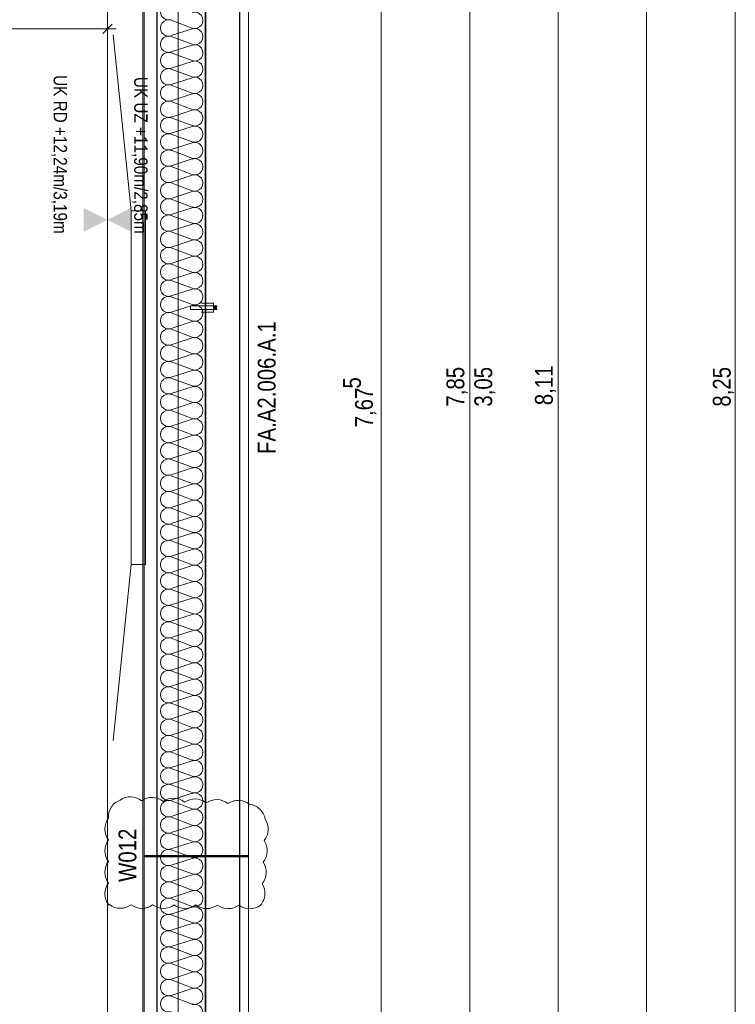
# Model space of a CAD drawing. Extents: x -634 to 300, y 62 to 1102.
# Tile 110 of 125: x -6 to 75, y 614 to 725. Entities that reach past the tile are written whole.
import ezdxf
from ezdxf.lldxf.tags import DXFTag

# ---------------------------------------------------------------- set-up
doc = ezdxf.new("R2010")
doc.units = 0
doc.layers.get('0').update_dxf_attribs({"lineweight": 13})
for name, color, linetype, lineweight, true_color in [('30 -33 Aussenwände- 7 Fassade_ Elemente', 7, 'Continuous', 9, 0x00aacc), ('30 -35 Decken- 1 Konstruktion-Träger- Stahlbeton', 7, 'Continuous', 13, 0x33aa00), ('30 -36 Dächer- 3 Dachbeläge', 7, 'Continuous', 15, 0x9999ff), ('30 -36 Dächer- 4 Dachbekleidungen', 7, 'Continuous', 9, 0xccccff), ('60- 61 allgemeine Ausstattung- 1 Möbel', 9, 'Continuous', 9, 0x808080), ('70 -72 Beschriftung- 1 Beschriftung allgemein', 7, 'Continuous', 9, 0xff6633), ('70 -76 Bemaßung- 2 Allgemein', 9, 'Continuous', 5, 0x808080), ('70 -77 Revision- 2 Wolken', 7, 'Continuous', 18, 0x944cff)]:
    doc.layers.add(name, color=color, linetype=linetype, lineweight=lineweight, true_color=true_color)
doc.layers.add('70 -71 Achsen- 1 Gebäudeachsen', color=7, linetype='STRICHPUNKT2-A06CPW00L0', lineweight=18)
doc.layers.add('70 -75 Raumstempel- 3 Wandstempel', color=7, linetype='Continuous', lineweight=50)
doc.styles.get("Standard").update_dxf_attribs({"font": 'ARIALN.TTF'})
tags = doc.linetypes.add('grob-A06CPVZVL0', pattern=[14, 3, -8, 3]).pattern_tags.tags
tags[8:9] = [DXFTag(74, 4), DXFTag(75, 0), DXFTag(340, '0'), DXFTag(46, 0.0), DXFTag(50, 0.0), DXFTag(44, 0.0), DXFTag(45, 0.0)]
tags[6:7] = [DXFTag(74, 4), DXFTag(75, 0), DXFTag(340, '0'), DXFTag(46, 0.0), DXFTag(50, 0.0), DXFTag(44, 0.0), DXFTag(45, 0.0)]
tags[4:5] = [DXFTag(74, 4), DXFTag(75, 0), DXFTag(340, '0'), DXFTag(46, 0.0), DXFTag(50, 0.0), DXFTag(44, 0.0), DXFTag(45, 0.0)]
tags = doc.linetypes.add('STRICHPUNKT2-A06CPW00L0', pattern=[12.7, 6.35, -3.175, 0, -3.175]).pattern_tags.tags
tags[10:11] = [DXFTag(74, 4), DXFTag(75, 0), DXFTag(340, '0'), DXFTag(46, 0.0), DXFTag(50, 0.0), DXFTag(44, 0.0), DXFTag(45, 0.0)]
tags[8:9] = [DXFTag(74, 4), DXFTag(75, 0), DXFTag(340, '0'), DXFTag(46, 0.0), DXFTag(50, 0.0), DXFTag(44, 0.0), DXFTag(45, 0.0)]
tags[6:7] = [DXFTag(74, 4), DXFTag(75, 0), DXFTag(340, '0'), DXFTag(46, 0.0), DXFTag(50, 0.0), DXFTag(44, 0.0), DXFTag(45, 0.0)]
tags[4:5] = [DXFTag(74, 4), DXFTag(75, 0), DXFTag(340, '0'), DXFTag(46, 0.0), DXFTag(50, 0.0), DXFTag(44, 0.0), DXFTag(45, 0.0)]

# ---------------------------------------------------------------- blocks, each defined once
blk = doc.blocks.new('Referenz-A06CPW02L0')
at = {"layer": '30 -33 Aussenwände- 7 Fassade_ Elemente', "color": 0, "linetype": 'Continuous', "lineweight": 25, "ltscale": 0.25}
for p, q in [((15.07, 765.88), (15.07, 600.88)), ((9.61, 605.38), (9.61, 761.38)), ((15.07, 605.88), (15.07, 760.88)), ((18.91, 760.88), (18.91, 605.88))]:
    blk.add_line(p, q, dxfattribs=at)
at = {"layer": '30 -33 Aussenwände- 7 Fassade_ Elemente', "color": 0, "linetype": 'Continuous', "ltscale": 0.13}
for p, q in [((19.91, 602.28), (19.91, 764.48)), ((8.11, 761.38), (8.11, 605.38)), ((11.17, 724.91), (13.57, 724.03)), ((13.57, 723.94), (11.17, 723.17)), ((11.17, 723.08), (13.57, 722.19)), ((13.57, 722.1), (11.17, 721.33)), ((11.17, 721.24), (13.57, 720.35)), ((13.57, 720.26), (11.17, 719.49)), ((11.17, 719.4), (13.57, 718.51)), ((13.57, 718.42), (11.17, 717.65)), ((11.17, 717.56), (13.57, 716.67)), ((13.57, 716.58), (11.17, 715.81)), ((11.17, 715.72), (13.57, 714.83)), ((13.57, 714.74), (11.17, 713.97)), ((11.17, 713.88), (13.57, 713)), ((13.57, 712.91), (11.17, 712.13)), ((11.17, 712.04), (13.57, 711.16)), ((13.57, 711.07), (11.17, 710.3)), ((11.17, 710.21), (13.57, 709.32)), ((13.57, 709.23), (11.17, 708.46)), ((11.17, 708.37), (13.57, 707.48)), ((13.57, 707.39), (11.17, 706.62)), ((11.17, 706.53), (13.57, 705.64)), ((13.57, 705.55), (11.17, 704.78)), ((11.17, 704.69), (13.57, 703.8)), ((13.57, 703.71), (11.17, 702.94)), ((11.17, 702.85), (13.57, 701.96)), ((13.57, 701.87), (11.17, 701.1)), ((11.17, 701.01), (13.57, 700.13)), ((13.57, 700.04), (11.17, 699.26)), ((11.17, 699.17), (13.57, 698.29)), ((13.57, 698.2), (11.17, 697.43)), ((11.17, 697.34), (13.57, 696.45)), ((13.57, 696.36), (11.17, 695.59)), ((11.17, 695.5), (13.57, 694.61)), ((13.57, 694.52), (11.17, 693.75)), ((11.17, 693.66), (13.57, 692.77)), ((13.57, 692.68), (11.17, 691.91)), ((11.17, 691.82), (13.57, 690.93)), ((13.57, 690.84), (11.17, 690.07)), ((11.17, 689.98), (13.57, 689.09)), ((13.57, 689), (11.17, 688.23)), ((11.17, 688.14), (13.57, 687.26)), ((13.57, 687.17), (11.17, 686.39)), ((11.17, 686.3), (13.57, 685.42)), ((13.57, 685.33), (11.17, 684.56)), ((11.17, 684.47), (13.57, 683.58)), ((13.57, 683.49), (11.17, 682.72)), ((11.17, 682.63), (13.57, 681.74)), ((13.57, 681.65), (11.17, 680.88)), ((11.17, 680.79), (13.57, 679.9)), ((13.57, 679.81), (11.17, 679.04)), ((11.17, 678.95), (13.57, 678.06)), ((13.57, 677.97), (11.17, 677.2)), ((11.17, 677.11), (13.57, 676.22)), ((13.57, 676.13), (11.17, 675.36)), ((11.17, 675.27), (13.57, 674.39)), ((13.57, 674.3), (11.17, 673.52)), ((11.17, 673.43), (13.57, 672.55)), ((13.57, 672.46), (11.17, 671.69)), ((11.17, 671.6), (13.57, 670.71)), ((13.57, 670.62), (11.17, 669.85)), ((11.17, 669.76), (13.57, 668.87)), ((13.57, 668.78), (11.17, 668.01)), ((11.17, 667.92), (13.57, 667.03)), ((13.57, 666.94), (11.17, 666.17)), ((11.17, 666.08), (13.57, 665.19)), ((13.57, 665.1), (11.17, 664.33)), ((11.17, 664.24), (13.57, 663.35)), ((13.57, 663.26), (11.17, 662.49)), ((11.17, 662.4), (13.57, 661.52)), ((13.57, 661.43), (11.17, 660.66)), ((11.17, 660.57), (13.57, 659.68)), ((13.57, 659.59), (11.17, 658.82)), ((11.17, 658.73), (13.57, 657.84)), ((13.57, 657.75), (11.17, 656.98)), ((11.17, 656.89), (13.57, 656)), ((13.57, 655.91), (11.17, 655.14)), ((11.17, 655.05), (13.57, 654.16)), ((13.57, 654.07), (11.17, 653.3)), ((11.17, 653.21), (13.57, 652.32)), ((13.57, 652.23), (11.17, 651.46)), ((11.17, 651.37), (13.57, 650.49)), ((13.57, 650.4), (11.17, 649.62)), ((11.17, 649.53), (13.57, 648.65)), ((13.57, 648.56), (11.17, 647.79)), ((11.17, 647.7), (13.57, 646.81)), ((13.57, 646.72), (11.17, 645.95)), ((11.17, 645.86), (13.57, 644.97)), ((13.57, 644.88), (11.17, 644.11)), ((11.17, 644.02), (13.57, 643.13)), ((13.57, 643.04), (11.17, 642.27)), ((11.17, 642.18), (13.57, 641.29)), ((13.57, 641.2), (11.17, 640.43)), ((11.17, 640.34), (13.57, 639.45)), ((13.57, 639.36), (11.17, 638.59)), ((11.17, 638.5), (13.57, 637.62)), ((13.57, 637.53), (11.17, 636.75)), ((11.17, 636.66), (13.57, 635.78)), ((13.57, 635.69), (11.17, 634.92)), ((11.17, 634.83), (13.57, 633.94)), ((13.57, 633.85), (11.17, 633.08)), ((11.17, 632.99), (13.57, 632.1)), ((13.57, 632.01), (11.17, 631.24)), ((11.17, 631.15), (13.57, 630.26)), ((13.57, 630.17), (11.17, 629.4)), ((11.17, 629.31), (13.57, 628.42)), ((13.57, 628.33), (11.17, 627.56)), ((11.17, 627.47), (13.57, 626.58)), ((13.57, 626.49), (11.17, 625.72)), ((11.17, 625.63), (13.57, 624.75)), ((13.57, 624.66), (11.17, 623.88)), ((11.17, 623.79), (13.57, 622.91)), ((13.57, 622.82), (11.17, 622.05)), ((11.17, 621.96), (13.57, 621.07)), ((13.57, 620.98), (11.17, 620.21)), ((11.17, 620.12), (13.57, 619.23)), ((13.57, 619.14), (11.17, 618.37)), ((11.17, 618.28), (13.57, 617.39)), ((13.57, 617.3), (11.17, 616.53)), ((11.17, 616.44), (13.57, 615.55)), ((13.57, 615.46), (11.17, 614.69)), ((11.17, 614.6), (13.57, 613.71))]:
    blk.add_line(p, q, dxfattribs=at)
for centre, major_axis, end_param in [((10.88, 725.88), (0.282, 0.874), 3.765224), ((13.85, 724.9), (-0.282, -0.874), 3.764652), ((10.88, 724.04), (0.282, 0.874), 3.765224), ((13.85, 723.06), (-0.282, -0.874), 3.764652), ((10.88, 722.2), (0.282, 0.874), 3.765224), ((10.88, 720.36), (0.282, 0.874), 3.765224), ((13.85, 721.22), (-0.282, -0.874), 3.764652), ((13.85, 719.39), (-0.282, -0.874), 3.764652), ((10.88, 718.52), (0.282, 0.874), 3.765224), ((13.85, 717.55), (-0.282, -0.874), 3.764652), ((10.88, 716.69), (0.282, 0.874), 3.765224), ((10.88, 714.85), (0.282, 0.874), 3.765224), ((13.85, 715.71), (-0.282, -0.874), 3.764652), ((13.85, 713.87), (-0.282, -0.874), 3.764652), ((10.88, 713.01), (0.282, 0.874), 3.765224), ((13.85, 712.03), (-0.282, -0.874), 3.764652), ((10.88, 711.17), (0.282, 0.874), 3.765224), ((13.85, 710.19), (-0.282, -0.874), 3.764652), ((10.88, 709.33), (0.282, 0.874), 3.765224), ((13.85, 708.35), (-0.282, -0.874), 3.764652), ((10.88, 707.49), (0.282, 0.874), 3.765224), ((13.85, 706.52), (-0.282, -0.874), 3.764652), ((10.88, 705.65), (0.282, 0.874), 3.765224), ((13.85, 704.68), (-0.282, -0.874), 3.764652), ((10.88, 703.82), (0.282, 0.874), 3.765224), ((13.85, 702.84), (-0.282, -0.874), 3.764652), ((10.88, 701.98), (0.282, 0.874), 3.765224), ((13.85, 701), (-0.282, -0.874), 3.764652), ((10.88, 700.14), (0.282, 0.874), 3.765224), ((13.85, 699.16), (-0.282, -0.874), 3.764652), ((10.88, 698.3), (0.282, 0.874), 3.765224), ((13.85, 697.32), (-0.282, -0.874), 3.764652), ((10.88, 696.46), (0.282, 0.874), 3.765224), ((10.88, 694.62), (0.282, 0.874), 3.765224), ((13.85, 695.48), (-0.282, -0.874), 3.764652), ((13.85, 693.65), (-0.282, -0.874), 3.764652), ((10.88, 692.78), (0.282, 0.874), 3.765224), ((13.85, 691.81), (-0.282, -0.874), 3.764652), ((10.88, 690.95), (0.282, 0.874), 3.765224), ((10.88, 689.11), (0.282, 0.874), 3.765224), ((13.85, 689.97), (-0.282, -0.874), 3.764652), ((13.85, 688.13), (-0.282, -0.874), 3.764652), ((10.88, 687.27), (0.282, 0.874), 3.765224), ((13.85, 686.29), (-0.282, -0.874), 3.764652), ((10.88, 685.43), (0.282, 0.874), 3.765224), ((10.88, 683.59), (0.282, 0.874), 3.765224), ((13.85, 684.45), (-0.282, -0.874), 3.764652), ((13.85, 682.61), (-0.282, -0.874), 3.764652), ((10.88, 681.75), (0.282, 0.874), 3.765224), ((13.85, 680.78), (-0.282, -0.874), 3.764652), ((10.88, 679.91), (0.282, 0.874), 3.765224), ((10.88, 678.08), (0.282, 0.874), 3.765224), ((13.85, 678.94), (-0.282, -0.874), 3.764652), ((13.85, 677.1), (-0.282, -0.874), 3.764652), ((10.88, 676.24), (0.282, 0.874), 3.765224), ((13.85, 675.26), (-0.282, -0.874), 3.764652), ((10.88, 674.4), (0.282, 0.874), 3.765224), ((10.88, 672.56), (0.282, 0.874), 3.765224), ((13.85, 673.42), (-0.282, -0.874), 3.764652), ((13.85, 671.58), (-0.282, -0.874), 3.764652), ((10.88, 670.72), (0.282, 0.874), 3.765224), ((13.85, 669.74), (-0.282, -0.874), 3.764652), ((10.88, 668.88), (0.282, 0.874), 3.765224), ((13.85, 667.91), (-0.282, -0.874), 3.764652), ((10.88, 667.04), (0.282, 0.874), 3.765224), ((13.85, 666.07), (-0.282, -0.874), 3.764652), ((10.88, 665.21), (0.282, 0.874), 3.765224), ((13.85, 664.23), (-0.282, -0.874), 3.764652), ((10.88, 663.37), (0.282, 0.874), 3.765224), ((13.85, 662.39), (-0.282, -0.874), 3.764652), ((10.88, 661.53), (0.282, 0.874), 3.765224), ((13.85, 660.55), (-0.282, -0.874), 3.764652), ((10.88, 659.69), (0.282, 0.874), 3.765224), ((13.85, 658.71), (-0.282, -0.874), 3.764652), ((10.88, 657.85), (0.282, 0.874), 3.765224), ((13.85, 656.88), (-0.282, -0.874), 3.764652), ((10.88, 656.01), (0.282, 0.874), 3.765224), ((13.85, 655.04), (-0.282, -0.874), 3.764652), ((10.88, 654.18), (0.282, 0.874), 3.765224), ((10.88, 652.34), (0.282, 0.874), 3.765224), ((13.85, 653.2), (-0.282, -0.874), 3.764652), ((13.85, 651.36), (-0.282, -0.874), 3.764652), ((10.88, 650.5), (0.282, 0.874), 3.765224), ((13.85, 649.52), (-0.282, -0.874), 3.764652), ((10.88, 648.66), (0.282, 0.874), 3.765224), ((10.88, 646.82), (0.282, 0.874), 3.765224), ((13.85, 647.68), (-0.282, -0.874), 3.764652), ((13.85, 645.84), (-0.282, -0.874), 3.764652), ((10.88, 644.98), (0.282, 0.874), 3.765224), ((13.85, 644.01), (-0.282, -0.874), 3.764652), ((10.88, 643.14), (0.282, 0.874), 3.765224), ((10.88, 641.31), (0.282, 0.874), 3.765224), ((13.85, 642.17), (-0.282, -0.874), 3.764652), ((13.85, 640.33), (-0.282, -0.874), 3.764652), ((10.88, 639.47), (0.282, 0.874), 3.765224), ((13.85, 638.49), (-0.282, -0.874), 3.764652), ((10.88, 637.63), (0.282, 0.874), 3.765224), ((10.88, 635.79), (0.282, 0.874), 3.765224), ((13.85, 636.65), (-0.282, -0.874), 3.764652), ((13.85, 634.81), (-0.282, -0.874), 3.764652), ((10.88, 633.95), (0.282, 0.874), 3.765224), ((13.85, 632.97), (-0.282, -0.874), 3.764652), ((10.88, 632.11), (0.282, 0.874), 3.765224), ((10.88, 630.27), (0.282, 0.874), 3.765224), ((13.85, 631.14), (-0.282, -0.874), 3.764652), ((13.85, 629.3), (-0.282, -0.874), 3.764652), ((10.88, 628.44), (0.282, 0.874), 3.765224), ((13.85, 627.46), (-0.282, -0.874), 3.764652), ((10.88, 626.6), (0.282, 0.874), 3.765224), ((13.85, 625.62), (-0.282, -0.874), 3.764652), ((10.88, 624.76), (0.282, 0.874), 3.765224), ((13.85, 623.78), (-0.282, -0.874), 3.764652), ((10.88, 622.92), (0.282, 0.874), 3.765224), ((13.85, 621.94), (-0.282, -0.874), 3.764652), ((10.88, 621.08), (0.282, 0.874), 3.765224), ((13.85, 620.1), (-0.282, -0.874), 3.764652), ((10.88, 619.24), (0.282, 0.874), 3.765224), ((13.85, 618.27), (-0.282, -0.874), 3.764652), ((10.88, 617.4), (0.282, 0.874), 3.765224), ((13.85, 616.43), (-0.282, -0.874), 3.764652), ((10.88, 615.57), (0.282, 0.874), 3.765224), ((13.85, 614.59), (-0.282, -0.874), 3.764652), ((10.88, 613.73), (0.282, 0.874), 3.765224), ((13.85, 612.75), (-0.282, -0.874), 3.764652)]:
    blk.add_ellipse(centre, major_axis=major_axis, ratio=1, start_param=0, end_param=end_param, dxfattribs=at)
at = {"layer": '30 -35 Decken- 1 Konstruktion-Träger- Stahlbeton', "color": 0, "linetype": 'grob-A06CPVZVL0', "lineweight": -2, "ltscale": 0.13}
for p, q in [((3.97, 986.88), (3.97, 604.88)), ((11.97, 986.88), (11.97, 604.88))]:
    blk.add_line(p, q, dxfattribs=at)
at = {"layer": '30 -36 Dächer- 3 Dachbeläge', "color": 0, "lineweight": 9}
for p, q in [((16.37, 692.63), (15.97, 692.63)), ((15.97, 692.63), (15.97, 692.23)), ((15.97, 692.23), (16.37, 692.23))]:
    blk.add_line(p, q, dxfattribs=at)
at = {"layer": '30 -36 Dächer- 3 Dachbeläge', "color": 0, "lineweight": 0}
for points in [[(15.97, 692.23), (15.97, 692.63), (16.37, 692.23)], [(16.37, 692.23), (15.97, 692.63), (16.37, 692.63)]]:
    blk.add_solid(points, dxfattribs=at)
at = {"layer": '30 -36 Dächer- 4 Dachbekleidungen', "color": 0, "linetype": 'Continuous', "ltscale": 0.13}
for p, q in [((14.57, 692.63), (13.37, 692.63)), ((13.37, 692.63), (13.37, 692.23)), ((14.57, 692.93), (15.97, 692.93)), ((14.57, 692.63), (15.97, 692.63)), ((15.97, 692.93), (15.97, 692.63)), ((15.97, 692.63), (15.97, 692.23)), ((13.37, 692.23), (14.57, 692.23)), ((15.97, 692.23), (14.57, 692.23)), ((14.57, 691.93), (15.97, 691.93)), ((15.97, 691.93), (15.97, 692.23))]:
    blk.add_line(p, q, dxfattribs=at)
at = {"layer": '60- 61 allgemeine Ausstattung- 1 Möbel', "color": 0, "linetype": 'Continuous', "ltscale": 0.13}
for p, q in [((6.67, 703.38), (4.62, 723.28)), ((6.67, 703.38), (8.27, 703.38)), ((6.67, 663.38), (6.67, 703.38)), ((8.27, 703.38), (8.27, 663.38)), ((6.67, 663.38), (4.62, 643.49)), ((8.27, 663.38), (6.67, 663.38))]:
    blk.add_line(p, q, dxfattribs=at)
at = {"layer": '70 -71 Achsen- 1 Gebäudeachsen', "color": 0, "linetype": 'STRICHPUNKT2-A06CPW00L0', "ltscale": 0.18}
blk.add_line((7.97, 1075.82), (7.97, 76.38), dxfattribs=at)
at = {"layer": '70 -75 Raumstempel- 3 Wandstempel', "color": 0, "linetype": 'Continuous', "ltscale": 0.5}
blk.add_line((8.11, 630.44), (19.91, 630.44), dxfattribs=at)
at = {"layer": '70 -76 Bemaßung- 2 Allgemein', "color": 0, "linetype": 'Continuous', "ltscale": 0.13}
for p, q in [((64.91, 601.94), (64.91, 989.82)), ((74.91, 601.94), (74.91, 764.82)), ((54.91, 603.34), (54.91, 763.42)), ((44.91, 605.94), (44.91, 760.82)), ((34.91, 605.94), (34.91, 757.32)), ((3.97, 721.44), (3.97, 724.94)), ((2.91, 723.94), (-36.97, 723.94)), ((4.97, 723.94), (2.91, 723.94))]:
    blk.add_line(p, q, dxfattribs=at)
at = {"layer": '70 -76 Bemaßung- 2 Allgemein', "color": 0, "linetype": 'Continuous', "lineweight": 20, "ltscale": 0.2}
blk.add_line((4.5, 724.47), (3.44, 723.41), dxfattribs=at)
at = {"layer": '70 -76 Bemaßung- 2 Allgemein', "color": 0, "lineweight": 0}
for points in [[(1.29, 701.02), (3.96, 702.35), (1.29, 703.69)], [(6.63, 701.02), (3.96, 702.35), (6.63, 703.69)]]:
    blk.add_solid(points, dxfattribs=at)
at = {"layer": '70 -77 Revision- 2 Wolken', "color": 0, "linetype": 'Continuous', "ltscale": 0.18}
for centre, major_axis in [((6.12, 634.86), (-0.72, 1.9)), ((6.56, 635.1), (0.07, 2.03)), ((6.56, 635.1), (1.27, 1.59)), ((9, 635.02), (0.07, 2.03)), ((9, 635.02), (1.27, 1.59)), ((11.44, 634.94), (0.07, 2.03)), ((11.44, 634.94), (1.27, 1.59)), ((13.88, 634.86), (0.07, 2.03)), ((13.88, 634.86), (1.27, 1.59)), ((16.31, 634.78), (0.07, 2.03)), ((16.31, 634.78), (1.27, 1.59)), ((18.75, 634.7), (0.07, 2.03)), ((18.75, 634.7), (1.27, 1.59)), ((6.12, 634.86), (-1.72, 1.08)), ((19.79, 634.27), (1.39, 1.48)), ((19.79, 634.27), (2, 0.35)), ((5.72, 633.48), (-1.63, 1.22)), ((20.12, 633.47), (2.03, -0.09)), ((5.72, 633.48), (-2.03, 0)), ((20.12, 633.47), (1.57, -1.29)), ((5.72, 631.04), (-1.63, 1.22)), ((20.01, 631.03), (2.03, -0.09)), ((5.72, 631.04), (-2.03, 0)), ((20.01, 631.03), (1.57, -1.29)), ((5.72, 628.6), (-1.63, 1.22)), ((19.9, 628.6), (2.03, -0.09)), ((5.72, 628.6), (-2.03, 0)), ((19.9, 628.6), (1.57, -1.29)), ((5.72, 626.16), (-1.63, 1.22)), ((19.75, 626.22), (2.03, -0.16)), ((5.72, 626.16), (-2.03, 0)), ((19.75, 626.22), (1.52, -1.34)), ((4.15, 625.02), (-0.057, -0.0754)), ((4.15, 625.02), (-0.0004, -0.0946)), ((5.44, 626.56), (-1.23, -1.62)), ((5.44, 626.56), (-0.01, -2.03)), ((7.87, 626.55), (-1.23, -1.62)), ((7.87, 626.55), (-0.01, -2.03)), ((10.31, 626.55), (-1.23, -1.62)), ((10.31, 626.55), (-0.01, -2.03)), ((12.75, 626.54), (-1.23, -1.62)), ((12.75, 626.54), (-0.01, -2.03)), ((15.19, 626.53), (-1.23, -1.62)), ((15.19, 626.53), (-0.01, -2.03)), ((17.63, 626.52), (-1.23, -1.62)), ((17.63, 626.52), (-0.01, -2.03)), ((20.07, 626.51), (-1.23, -1.62)), ((20.07, 626.51), (-0.01, -2.03))]:
    blk.add_ellipse(centre, major_axis=major_axis, ratio=1, start_param=0, end_param=0.643501, dxfattribs=at)
at = {"layer": '70 -72 Beschriftung- 1 Beschriftung allgemein', "color": 0, "linetype": 'Continuous', "ltscale": 0.13, "insert": (20.96, 675.88), "char_height": 2.0138, "attachment_point": 1, "rotation": 90}
blk.add_mtext('{\\fArial Narrow;FA.A2.006.A.1}', dxfattribs=at)
at = {"layer": '70 -75 Raumstempel- 3 Wandstempel', "color": 0, "linetype": 'Continuous', "ltscale": 0.5, "insert": (5.23, 627.51), "char_height": 2.0138, "attachment_point": 1, "rotation": 90}
blk.add_mtext('{\\fArial Narrow;W012}', dxfattribs=at)
at = {"layer": '70 -76 Bemaßung- 2 Allgemein', "color": 0, "linetype": 'Continuous', "ltscale": 0.13, "attachment_point": 1}
for s, insert, char_height, rotation in [('{\\fArial Narrow;UK RD +12,24m/3,19m}', (-0.59, 718.71), 1.5103, 270), ('{\\fArial Narrow;UK UZ +11,90m/2,85m}', (8.51, 718.51), 1.5103, 270), ('{\\fArial Narrow;7,85}', (42.29, 681.24), 2.0138, 90), ('{\\fArial Narrow;3,05}', (45.44, 681.23), 2.0138, 90), ('{\\fArial Narrow;8,11}', (52.29, 681.4), 2.0138, 90), ('{\\fArial Narrow;8,25}', (72.39, 681.23), 2.0138, 90), ('{\\fArial Narrow;5}', (30.61, 683.28), 2.0138, 90), ('{\\fArial Narrow;7,67}', (31.96, 678.89), 2.0138, 90)]:
    blk.add_mtext(s, dxfattribs=dict(at, insert=insert, char_height=char_height, rotation=rotation))

msp = doc.modelspace()

# ---------------------------------------------------------------- block references
at = {"color": 8, "lineweight": 13, "ltscale": 0.13, "true_color": 0x808080}
msp.add_blockref('Referenz-A06CPW02L0', (0, 0), dxfattribs=at)

doc.saveas('drawing.dxf')
